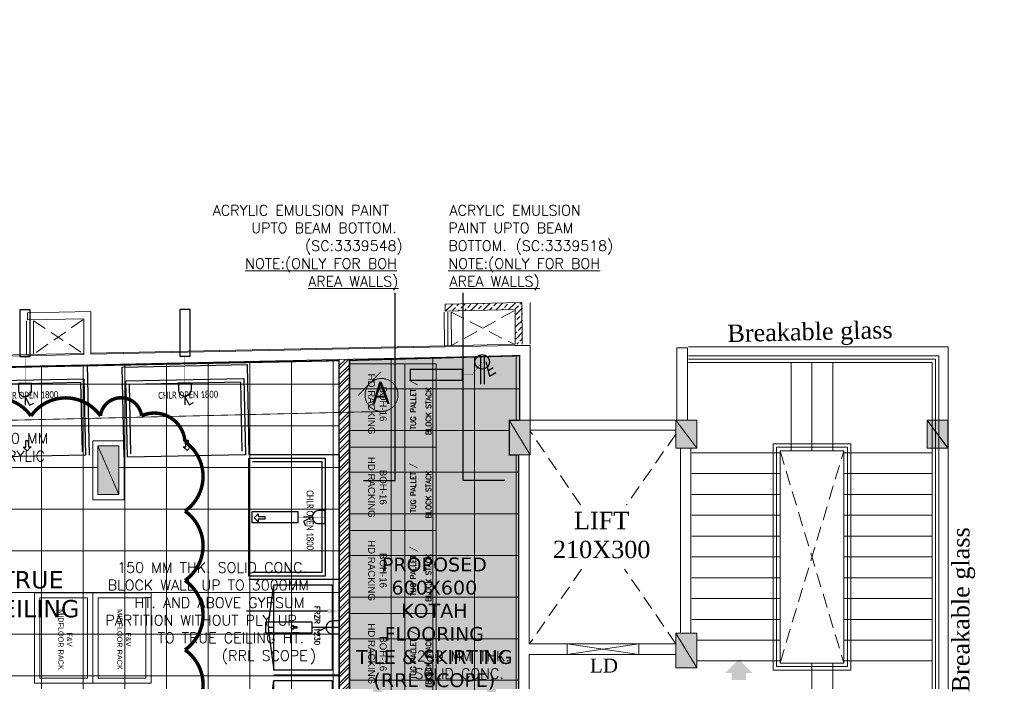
# Model space of a CAD drawing. Header units: millimetres. Extents: x 52937 to 262245, y 6619 to 63681.
# Tile 55 of 56: x 82171 to 96355, y 41223 to 50758. Entities that reach past the tile are written whole.
import ezdxf

# ---------------------------------------------------------------- set-up
doc = ezdxf.new("R2010")
doc.units = ezdxf.units.MM
for name, pattern in [('CONTINU', [0]), ('DASHED', [0.75, 0.5, -0.25]), ('HIDDENX2', [0.75, 0.5, -0.25])]:
    doc.linetypes.add(name, pattern=pattern)
for name, color, linetype, lineweight in [('AL_F-SLAT-WALL', 8, 'Continuous', 15), ('BAYS-RR', 8, 'Continuous', 0), ('COLUMN', 8, 'Continuous', 0), ('COUNTERS', 8, 'Continuous', 18), ('FLOORING-WITH-HATCH', 8, 'Continuous', 20), ('HATCH', 8, 'Continuous', 5), ('RAILING', 8, 'Continuous', 9), ('SECTIONS', 8, 'DASHED', 20), ('SHAFTS', 8, 'HIDDENX2', 5), ('STAIRCASE', 8, 'Continuous', 20), ('TEXT', 8, 'Continuous', 5), ('WALL-HATCH', 8, 'Continuous', 5), ('WALLS', 8, 'Continuous', 5)]:
    doc.layers.add(name, color=color, linetype=linetype, lineweight=lineweight)
for name, color, linetype in [('AREA', 8, 'Continuous'), ('ARROWS', 6, 'Continuous'), ('CLOUD-REVISIONS', 8, 'Continuous'), ('E-16A-RAW-POINT', 6, 'Continuous'), ('E-20A-SP-MCB', 6, 'Continuous'), ('E-P D B -01', 211, 'Continuous'), ('F-FREEZER', 211, 'Continuous')]:
    doc.layers.add(name, color=color, linetype=linetype)
doc.styles.add('ARIAL', font='romans.shx', dxfattribs={"width": 0.8})
doc.styles.add('Scale_50', font='simplex.shx', dxfattribs={"height": 75})
doc.styles.add('ST-2', font='arial.ttf', dxfattribs={"width": 0.8})
doc.styles.get("Standard").update_dxf_attribs({"font": 'arial.ttf'})
doc.styles.add('survey', font='times.ttf')
doc.styles.add('VERDANA', font='verdana.ttf')

# ---------------------------------------------------------------- blocks, each defined once
blk = doc.blocks.new('FROZEN-FREEZER-(1320)')
at = {"layer": 'F-FREEZER'}
for p, q in [((0, 940), (1380, 940)), ((0, 940), (0, 0)), ((1380, 940), (1380, 0)), ((676, -82), (75, 0)), ((704, -82), (1305, 0))]:
    blk.add_line(p, q, dxfattribs=at)
blk.add_lwpolyline([(75, 840), (1305, 840), (1305, 0), (75, 0)], close=True, dxfattribs=at)
blk.add_lwpolyline([(690, 245), (658, 276), (679, 276), (679, 329), (701, 329), (701, 276), (722, 276), (690, 245)], dxfattribs=at)
for centre, start, end in [((352, 14), 343.4567, 357.645), ((1027, 14), 182.355, 196.5433)]:
    blk.add_arc(centre, 338, start, end, dxfattribs=at)
at = {"layer": 'F-FREEZER', "insert": (380, 660), "char_height": 75, "width": 658.15, "attachment_point": 1, "style": 'Scale_50'}
blk.add_mtext('FRZR 1230', dxfattribs=at)
blk = doc.blocks.new('BOH-16-HD-RACKING')
blk.add_lwpolyline([(0, -800), (1200, -800), (1200, 0), (0, 0)], close=True)
at = {"insert": (578, -261), "char_height": 100, "width": 1200, "attachment_point": 2}
blk.add_mtext('BOH-16\\PHD RACKING', dxfattribs=at)
blk = doc.blocks.new('OPEN-CHILLER-1800')
at = {"layer": 'F-FREEZER'}
for p, q in [((100, 1050), (1700, 1050)), ((100, 50), (100, 1050)), ((1700, 1050), (1700, 50))]:
    blk.add_line(p, q, dxfattribs=at)
for points in [[(0, 0), (0, 1300), (1800, 1300), (1800, 0)], [(910, 77), (854, 134), (892, 134), (892, 227), (929, 227), (929, 134), (967, 134), (910, 77)]]:
    blk.add_lwpolyline(points, dxfattribs=at)
blk.add_lwpolyline([(50, 1100), (1750, 1100), (1750, 0), (50, 0)], close=True, dxfattribs=at)
at = {"layer": 'F-FREEZER', "insert": (513, 931), "char_height": 100, "width": 4738.17, "attachment_point": 1, "style": 'ST-2'}
blk.add_mtext('{\\fCalibri|b0|i0|c0|p34;CHLR OPEN 1800}', dxfattribs=at)
blk = doc.blocks.new('TUG-PALLETE - (1200 X 450)')
at = {"layer": 'BAYS-RR'}
blk.add_lwpolyline([(0, 0), (1200, 0), (1200, 450), (0, 450)], close=True, dxfattribs=at)
at = {"layer": 'BAYS-RR', "char_height": 75, "width": 1453.67, "attachment_point": 1, "style": 'Scale_50'}
for s, insert in [('\\pl75,t1125;TUG PALLET /', (179, 366)), ('\\pt1125;{\\Fsimplex.shx|c1;BLOCK STACK}', (174, 147))]:
    blk.add_mtext(s, dxfattribs=dict(at, insert=insert))
blk = doc.blocks.new('MID-FLOOR-RACK-(F & V)')
at = {"layer": 'BAYS-RR'}
for points in [[(98, -762), (1403, -762), (1403, 77), (98, 77)], [(173, -687), (1328, -687), (1328, 2), (173, 2)], [(98, -762), (1403, -762), (1403, -1602), (98, -1602)], [(173, -837), (1328, -837), (1328, -1527), (173, -1527)]]:
    blk.add_lwpolyline(points, close=True, dxfattribs=at)
at = {"layer": 'BAYS-RR', "char_height": 75, "attachment_point": 1}
for insert in [(286, -211), (286, -1059)]:
    blk.add_mtext_dynamic_manual_height_columns('\\pxqc;F&V \\PMIDFLOOR RACK', width=973.12, gutter_width=1500, heights=[0], dxfattribs=dict(at, insert=insert))
blk = doc.blocks.new('16A-RAW-POINT')
at = {"layer": 'E-16A-RAW-POINT', "color": 6, "flags": 128}
for points in [[(0.31, 0.14), (0.31, 3.34)], [(0.71, 0.14), (0.71, 3.34)], [(0.91, 0.92), (1.32, 2.46), (2.01, 2.06)], [(1.16, 1.86), (1.71, 1.54)]]:
    blk.add_lwpolyline(points, dxfattribs=at)
blk.add_lwpolyline([(-0.29, 0.92, 1), (1.31, 0.92, 1)], format="xyb", close=True, dxfattribs=at)
blk = doc.blocks.new('E-20A-SP-MCB')
at = {"layer": 'E-20A-SP-MCB'}
for p, q in [((0, 3), (1, 5)), ((0, 3), (0, 5)), ((1, 5), (2, 4.5))]:
    blk.add_line(p, q, dxfattribs=at)
blk.add_lwpolyline([(1.5, 0), (-1.5, 0), (-1.5, 1.5, -0.414214), (0, 3), (0, 3, -0.414214), (1.5, 1.5), (1.5, 0)], format="xyb", dxfattribs=at)

msp = doc.modelspace()

# ---------------------------------------------------------------- hatches: boundary and pattern name
at = {"layer": 'COLUMN'}
for points in [[(89223.6, 44984.6), (89523.6, 44984.6), (89523.6, 44484.6), (89223.6, 44484.6)], [(91623.6, 44984.6), (91923.6, 44984.6), (91923.6, 44584.6), (91623.6, 44584.6)], [(95243.3, 44984.6), (95543.3, 44984.6), (95543.3, 44584.6), (95243.3, 44584.6)], [(95243.3, 44984.6), (95543.3, 44984.6), (95543.3, 44584.6), (95243.3, 44584.6)], [(95243.6, 44984.6), (95543.6, 44984.6), (95543.6, 44584.6), (95243.6, 44584.6)], [(95243.6, 44984.6), (95543.6, 44984.6), (95543.6, 44584.6), (95243.6, 44584.6)], [(83598.7, 44614.6), (83298.7, 44614.6), (83298.7, 43914.6), (83598.7, 43914.6)], [(91623.6, 41914.8), (91923.6, 41914.8), (91923.6, 41414.8), (91623.6, 41414.8)]]:
    msp.add_hatch(color=256, dxfattribs=at).paths.add_polyline_path(points)
at = {"layer": 'FLOORING-WITH-HATCH', "linetype": 'CONTINU'}
h = msp.add_hatch(dxfattribs=at)
h.set_pattern_fill('_USER', color=8, scale=600, style=0, double=1, pattern_type=0)
h.set_pattern_definition([(0, (69884.6, 45503.13), (0, 600), []), (90, (69884.6, 45503.13), (-600, 4e-14), [])])
h.paths.add_polyline_path([(87198.6, 29439.8), (86998.8, 29439.8), (86998.8, 17940.4), (82273.8, 17940.4), (82273.6, 29739.8), (82843.6, 29739.8), (82843.6, 31169.8), (85103.6, 31169.8), (85103.6, 29739.8), (87198.6, 29739.8)], flags=16)
h.paths.add_polyline_path([(71848.6, 44614.6), (72148.6, 44614.6), (72148.6, 43914.6), (71848.6, 43914.6)], flags=16)
h.paths.add_polyline_path([(77548.7, 44615.1), (77848.7, 44615.1), (77848.7, 43915.1), (77548.7, 43915.1)], flags=16)
h.paths.add_polyline_path([(83298.7, 44614.6), (83598.7, 44614.6), (83598.7, 43914.6), (83298.7, 43914.6)], flags=16)
h.paths.add_polyline_path([(83298.7, 40665.4), (83598.7, 40665.4), (83598.7, 39965.4), (83298.7, 39965.4)], flags=16)
h.paths.add_polyline_path([(77548.7, 40665.4), (77848.7, 40665.4), (77848.7, 39965.4), (77548.7, 39965.4)], flags=16)
h.paths.add_polyline_path([(71848.6, 40664.8), (72148.6, 40664.8), (72148.6, 39949.8), (71848.6, 39949.8)], flags=16)
h.paths.add_polyline_path([(77848.7, 35465.4), (77848.7, 34765.4), (77548.7, 34765.4), (77548.7, 35465.4)], flags=16)
h.paths.add_polyline_path([(83298.7, 35465.4), (83598.7, 35465.4), (83598.7, 34965.4), (83298.7, 34965.4)], flags=16)
h.paths.add_polyline_path([(77898.6, 29739.8), (77898.6, 29439.8), (77298.6, 29439.8), (77298.6, 29739.8)], flags=16)
h.paths.add_polyline_path([(72148.6, 29439.8), (71848.6, 29439.8), (71848.6, 30039.8), (72148.6, 30039.8)], flags=17)
h.paths.add_polyline_path([(68798.7, 30139.8), (69098.7, 30139.8), (69098.7, 29439.8), (68798.7, 29439.8)], flags=16)
h.paths.add_polyline_path([(86998.6, 12490.4), (86998.6, 12190.4), (86258.6, 12190.4), (86258.6, 12490.4)], flags=16)
h.paths.add_polyline_path([(71848.6, 37485.9), (71848.6, 38385.9), (73348.6, 38385.9), (73348.6, 37485.9)], flags=16)
h.paths.add_polyline_path([(70878.6, 40179.8), (71848.6, 40179.8), (71848.6, 40664.8), (72148.6, 40664.8), (72148.6, 39949.8), (70878.6, 39954.7), (68248.8, 39964.8), (68248.4, 35415.8), (71548.6, 35416), (72448.6, 35360.9), (72148.6, 35360.9), (72148.6, 34865.4), (71848.6, 34865.4), (71848.6, 35214.8), (65167.2, 35214.8), (67766.7, 29589.6), (74943.8, 29589.6), (74943.8, 26014.8), (76373.6, 26014.8), (76373.6, 26164.8), (76877.5, 26164.8), (76873.6, 23664.8), (76823.6, 23664.8), (76823.6, 20520.3), (76873.6, 20520.3), (76873.6, 19920.3), (76823.6, 19920.3), (76823.6, 16651.8), (78576, 15414), (78635.5, 15498), (79043.6, 15209.1), (78986.7, 15128.8), (82255.2, 12815.3), (82314.1, 12898.4), (82640.6, 12667.3), (82582, 12584.5), (86437.3, 9861.3), (86493.1, 9940.1), (86819.5, 9709), (86766.6, 9634.1), (90398.8, 7063.1), (90422.8, 7097.1), (90708.6, 6895.2), (90708.6, 12429.7), (92958.6, 12429.7), (93254.1, 33285.6), (86771.8, 33285.2), (86771.8, 45844.8), (69885.3, 45503.5), (69885.8, 42889.8), (70878.6, 42889.8)])
h = msp.add_hatch(dxfattribs=at)
h.set_pattern_fill('_USER', color=8, scale=600, style=0, double=1, pattern_type=0)
h.set_pattern_definition([(0, (86921.8, 33436.43), (0, 600), []), (90, (86921.8, 33436.43), (-600, 4e-14), [])])
h.paths.add_polyline_path([(86998.7, 35465.4), (86998.7, 34665.4), (86998.9, 34665.4), (86998.5, 35465.4)], flags=16)
h.paths.add_polyline_path([(89903.6, 37014.8), (89903.6, 38764.8), (91653.6, 38764.8), (91653.6, 37014.8)], flags=16)
h.paths.add_polyline_path([(86921.8, 45848.2), (89373.5, 45915.9), (89373.6, 44984.6), (89223.6, 44984.6), (89223.6, 44484.6), (89358.7, 44484.6), (89358.7, 40264.8), (89273.6, 40264.8), (89273.6, 39964.8), (89903.6, 39964.8), (89904.5, 39985.6), (91654.5, 39985.6), (91653.6, 39985.4), (92161.1, 39985.4), (92161.1, 35235.4), (92161.1, 35235.4), (93511.1, 35235.4), (93506.4, 33435.6), (86921.8, 33436.4)])
h = msp.add_hatch(dxfattribs=at)
h.set_pattern_fill('AR-CONC', color=8, scale=75, style=0)
h.set_pattern_definition([(50, (86172.73, 33436.36), (537.945, -47.064), [56.25, -618.75]), (355, (86172.73, 33436.36), (-104.064, 564.144), [45, -495]), (100.4514, (86217.56, 33432.44), (433.882, 517.08), [47.805, -525.857]), (46.184, (86172.7, 33586.36), (800.43, -124.14), [84.375, -928.125]), (96.6356, (86239.4, 33576), (700.996, 730.59), [71.708, -788.785]), (351.184, (86172.7, 33586.4), (700.996, 730.59), [67.5, -742.5]), (21, (86247.73, 33548.86), (447.68, -301.964), [56.25, -618.75]), (326, (86247.73, 33548.86), (182.486, 543.863), [45, -495]), (71.4514, (86285.04, 33523.7), (630.167, 241.898), [47.805, -525.857]), (37.5, (86172.73, 33436.36), (9.12, 249.6704), [0, -489, 0, -502.5, 0, -496.875]), (7.5, (86172.73, 33436.36), (197.302, 295.809), [0, -286.5, 0, -477.75, 0, -189.375]), (327.5, (86005.48, 33436.36), (400.3668, -16.9162), [0, -187.5, 0, -585, 0, -776.25]), (317.5, (85930.48, 33436.36), (437.39, 75.079), [0, -243.75, 0, -388.5, 0, -551.25])])
h.paths.add_polyline_path([(86998.7, 35465.4), (86998.7, 34665.4), (86998.9, 34665.4), (86998.5, 35465.4)], flags=16)
h.paths.add_polyline_path([(89903.6, 37014.8), (89903.6, 38764.8), (91653.6, 38764.8), (91653.6, 37014.8)], flags=16)
h.paths.add_polyline_path([(86921.8, 45848.2), (89373.5, 45915.9), (89373.6, 44984.6), (89223.6, 44984.6), (89223.6, 44484.6), (89358.7, 44484.6), (89358.7, 40264.8), (89273.6, 40264.8), (89273.6, 39964.8), (89903.6, 39964.8), (89904.5, 39985.6), (91654.5, 39985.6), (91653.6, 39985.4), (92161.1, 39985.4), (92161.1, 35235.4), (92161.1, 35235.4), (93511.1, 35235.4), (93506.4, 33435.6), (86921.8, 33436.4)])
at = {"layer": 'HATCH'}
h = msp.add_hatch(dxfattribs=at)
h.set_pattern_fill('ANSI33', color=256, scale=500, style=0)
h.set_pattern_definition([(45, (-302758.48, 242214.8), (-88.388348, 88.388348), []), (45, (-302670.09, 242214.8), (-88.388348, 88.388348), [62.5, -31.25])])
h.paths.add_polyline_path([(88513.8, 46662.6), (88532.5, 46562.9), (88306.6, 46558.2), (88306.2, 46658.2), (88303.5, 46658.2), (88291.2, 46657.9), (88291.2, 46658.1), (88303.5, 46658.2)])
h.paths.add_polyline_path([(89414.1, 46681.5), (88501.4, 46662.2), (88503.5, 46562.2), (89314.4, 46579.4), (89316.2, 46079.3), (89416.2, 46081.4)])
msp.add_hatch(color=256, dxfattribs=at).paths.add_polyline_path([(92729.7, 41341.7), (92632.3, 41341.7), (92632.3, 41240.9), (92428.8, 41240.9), (92428.8, 41341.7), (92331.3, 41341.7), (92530.5, 41540.9)])
at = {"layer": 'SECTIONS'}
h = msp.add_hatch(color=256, dxfattribs=at)
h.paths.add_polyline_path([(87718.7, 45356.6), (87620.4, 45354.6, 0.1948993), (87549.9, 45518.4)])
h.paths.add_polyline_path([(87214.2, 45516.5), (87375.9, 45685.2), (87544.6, 45523.5, 0.40519)])
h.paths.add_polyline_path([(87047.4, 45342.4), (87209.1, 45511.2, 0.1948993), (87145.6, 45344.5)])
at = {"layer": 'WALL-HATCH'}
h = msp.add_hatch(dxfattribs=at)
h.set_pattern_fill('ANSI32', color=256, scale=10, angle=719.99391, style=0)
h.set_pattern_definition([(44.993906, (144211.12, -111767.01), (-67.344757, 67.359084), []), (44.993906, (144256.02, -111767.02), (-67.344757, 67.359084), [])])
h.paths.add_polyline_path([(86773.4, 45860.8), (86921.2, 45863.9), (86921.9, 38453.2), (86771.5, 38453.2)])

# ---------------------------------------------------------------- linework, layer by layer
at = {"layer": 'AREA', "const_width": 5}
msp.add_lwpolyline([(93483.3, 33435.5), (86918.3, 33435.6), (86924.3, 45865.6), (89373.5, 45915.9), (89373.6, 44984.6), (89223.6, 44984.6), (89228.6, 44484.6), (89358.7, 44484.6), (89359.5, 40264.8), (89273.6, 40264.8), (89273.6, 39964.8), (92198.2, 39985.4), (92161.1, 35235.4), (93511.1, 35235.4), (93483.3, 33275.8)], dxfattribs=at)
at = {"layer": 'ARROWS'}
for points in [[(87121.4, 44119), (87579.7, 44119), (87579.7, 46819.5)], [(89158.7, 44119), (88560.2, 44119), (88560.2, 46819.5)], [(86606, 42233.3), (85437.6, 42233.3)]]:
    msp.add_lwpolyline(points, dxfattribs=at)
for points in [[(87121.4, 44085.7), (86921.4, 44119), (87121.4, 44152.4)], [(89158.7, 44152.4), (89358.7, 44119), (89158.7, 44085.7)], [(86606, 42266.7), (86806, 42233.3), (86606, 42200)]]:
    msp.add_solid(points, dxfattribs=at)
at = {"layer": 'CLOUD-REVISIONS', "const_width": 50}
msp.add_lwpolyline([(73333.7, 45029.6, -0.5205671), (74333.7, 45031.4, -0.5205671), (75333.7, 45033.3, -0.5205671), (76333.7, 45035.1, -0.5205671), (77333.7, 45037, -0.5205671), (78333.7, 45038.8, -0.5205671), (79333.7, 45040.7, -0.5205671), (80333.7, 45042.5, -0.5205671), (81333.7, 45044.4, -0.5205671), (82333.7, 45046.2, -0.5205671), (83333.7, 45048, -0.8771121), (83927.2, 45049.9, -0.5205671), (84552.2, 44676.1, -0.5205671), (84552.2, 43676.1, -0.5205671), (84552.2, 42676.1, -0.5205671), (84552.2, 41676.1, -0.5205671), (84552.2, 40676.1, -0.5205671), (84552.2, 39676.1, -0.5205671), (84552.2, 38676.1, -0.5205671), (84552.2, 37676.1, -0.5205671), (84552.2, 36676.1, -0.5205671), (84552.2, 35676.1, -0.5205671), (84552.2, 34676.1, -0.5205671), (84552.2, 33676.1, -0.8816441)], format="xyb", dxfattribs=at)
at = {"layer": 'COLUMN'}
for p, q in [((89223.6, 44984.6), (89523.6, 44484.6)), ((91623.6, 44984.6), (91923.6, 44584.6)), ((95243.3, 44984.6), (95543.3, 44584.6)), ((95243.3, 44984.6), (95543.3, 44584.6)), ((95243.3, 44984.6), (95543.3, 44584.6)), ((95243.6, 44984.6), (95543.6, 44584.6)), ((95243.6, 44984.6), (95543.6, 44584.6)), ((95243.6, 44984.6), (95543.6, 44584.6)), ((83298.7, 44614.6), (83598.7, 43914.6)), ((91623.6, 41914.8), (91923.6, 41414.8))]:
    msp.add_line(p, q, dxfattribs=at)
for points in [[(89223.6, 44984.6), (89523.6, 44984.6), (89523.6, 44484.6), (89223.6, 44484.6)], [(91623.6, 44984.6), (91923.6, 44984.6), (91923.6, 44584.6), (91623.6, 44584.6)], [(95243.3, 44984.6), (95543.3, 44984.6), (95543.3, 44584.6), (95243.3, 44584.6)], [(95243.3, 44984.6), (95543.3, 44984.6), (95543.3, 44584.6), (95243.3, 44584.6)], [(95243.3, 44984.6), (95543.3, 44984.6), (95543.3, 44584.6), (95243.3, 44584.6)], [(95243.6, 44984.6), (95543.6, 44984.6), (95543.6, 44584.6), (95243.6, 44584.6)], [(95243.6, 44984.6), (95543.6, 44984.6), (95543.6, 44584.6), (95243.6, 44584.6)], [(95243.6, 44984.6), (95543.6, 44984.6), (95543.6, 44584.6), (95243.6, 44584.6)], [(95243.6, 44984.6), (95543.6, 44984.6), (95543.6, 44584.6), (95243.6, 44584.6)], [(83223.7, 44689.6), (83673.7, 44689.6), (83673.7, 43839.6), (83223.7, 43839.6)], [(83223.7, 44689.6), (83673.7, 44689.6), (83673.7, 43839.6), (83223.7, 43839.6)], [(83298.7, 43914.6), (83598.7, 43914.6), (83598.7, 44614.6), (83298.7, 44614.6)], [(83298.7, 44614.6), (83598.7, 44614.6), (83598.7, 43914.6), (83298.7, 43914.6)], [(83298.7, 44614.6), (83598.7, 44614.6), (83598.7, 43914.6), (83298.7, 43914.6)], [(91623.6, 41914.8), (91923.6, 41914.8), (91923.6, 41414.8), (91623.6, 41414.8)]]:
    msp.add_lwpolyline(points, close=True, dxfattribs=at)
at = {"layer": 'COUNTERS'}
for p, q in [((88287.2, 46543, 0), (88289, 46057.9, 0)), ((88337.2, 46543.2, 0), (88339, 46058.1, 0)), ((88387.2, 46543.4, 0), (88389, 46058.3, 0)), ((93023.7, 44645.4), (94143.7, 44645.4)), ((93023.7, 44645.4), (93023.7, 41385.4)), ((93073.7, 44595.4), (94093.7, 44595.4)), ((93073.7, 44595.4), (93073.7, 41435.4)), ((94093.7, 44595.4), (94093.7, 41435.4)), ((94143.7, 44645.4), (94143.7, 41385.4)), ((93073.7, 41435.4), (94093.7, 41435.4)), ((93023.7, 41385.4), (94143.7, 41385.4))]:
    msp.add_line(p, q, dxfattribs=at)
at = {"layer": 'E-P D B -01', "color": 2, "linetype": 'ByBlock', "extrusion": (-4.72426e-08, -1.94853e-08, 1), "elevation": 0}
msp.add_lwpolyline([(82323.1, 45904.9), (82323.1, 46578.1), (82172.1, 46578.1), (82172.1, 45904.9)], close=True, dxfattribs=at)
at = {"layer": 'E-P D B -01', "color": 1, "linetype": 'ByBlock', "extrusion": (-4.72426e-08, -1.94853e-08, 1), "elevation": 0}
msp.add_lwpolyline([(84626.5, 45910), (84626.5, 46579.5), (84475.6, 46579.5), (84475.6, 45910)], close=True, dxfattribs=at)
at = {"layer": 'E-P D B -01', "color": 2, "linetype": 'ByBlock', "const_width": 5, "elevation": 0}
msp.add_lwpolyline([(82247.6, 45514.7), (82247.6, 45904.9)], dxfattribs=at)
at = {"layer": 'E-P D B -01', "color": 1, "linetype": 'ByBlock', "const_width": 5}
for points in [[(84551.1, 45519.9), (84551.1, 45910)], [(86573.1, 43589.1), (86183, 43589.1)]]:
    msp.add_lwpolyline(points, dxfattribs=at)
at = {"layer": 'E-P D B -01', "color": 2, "linetype": 'ByBlock', "const_width": 5}
msp.add_lwpolyline([(88832.9, 45826.2), (88693.1, 45645.1), (88550.6, 45645.1)], dxfattribs=at)
at = {"layer": 'E-P D B -01', "color": 2, "linetype": 'ByBlock', "extrusion": (1.94853e-08, -4.72426e-08, 1), "elevation": 0}
for points in [[(88550.6, 45714.8), (87794.6, 45714.8), (87794.6, 45563.9), (88550.6, 45563.9)], [(86382.5, 42074.5), (85713, 42074.5), (85713, 41923.6), (86382.5, 41923.6)]]:
    msp.add_lwpolyline(points, close=True, dxfattribs=at)
at = {"layer": 'E-P D B -01', "color": 1, "linetype": 'ByBlock', "extrusion": (1.94853e-08, -4.72426e-08, 1), "elevation": 0}
msp.add_lwpolyline([(86183, 43664.6), (85513.5, 43664.6), (85513.5, 43513.6), (86183, 43513.6)], close=True, dxfattribs=at)
at = {"layer": 'E-P D B -01', "color": 2, "linetype": 'ByBlock'}
msp.add_lwpolyline([(86772.6, 41999.1), (86382.5, 41999.1)], dxfattribs=at)
at = {"layer": 'FLOORING-WITH-HATCH', "color": 8, "linetype": 'Continuous', "const_width": 20}
msp.add_lwpolyline([(69885.3, 45503.1), (86771.8, 45844.8), (86771.8, 33285.2)], dxfattribs=at)
msp.add_lwpolyline([(86921.8, 45848.2), (89373.5, 45915.9), (89373.6, 44984.6), (89223.6, 44984.6), (89223.6, 44484.6), (89358.7, 44484.6), (89358.7, 40264.8), (89273.6, 40264.8), (89273.6, 39964.8), (89903.6, 39964.8), (89904.5, 39985.6), (91654.5, 39985.6), (91653.6, 39985.4), (92161.1, 39985.4), (92161.1, 35235.4), (92161.1, 35235.4), (93511.1, 35235.4), (93506.4, 33435.6), (86921.8, 33436.4)], close=True, dxfattribs=at)
at = {"layer": 'HATCH', "ltscale": 2000}
for p, q in [((89523.7, 46080.1), (89523.7, 46684.2)), ((89523.9, 46079.5), (89523.9, 46684.2))]:
    msp.add_line(p, q, dxfattribs=at)
at = {"layer": 'HATCH'}
for p, q in [((82269.2, 45930.5, 0), (82267.4, 46416.2, 0)), ((82269.2, 45930.5, 0), (82267.4, 46416.2, 0)), ((82319.5, 45931.5, 0), (82317.8, 46417.2, 0)), ((82319.5, 45931.5, 0), (82317.8, 46417.2, 0)), ((82369.5, 45932.6, 0), (82367.8, 46418.3, 0)), ((82369.5, 45932.6, 0), (82367.8, 46418.3, 0)), ((95543.7, 46045.4), (91803.7, 46045.4)), ((95543.7, 46045.4), (91830.8, 46045.4)), ((95543.7, 46045.4), (95543.7, 39985.4)), ((95543.7, 46045.4), (95543.7, 39985.4)), ((95413.7, 45915.4), (91803.7, 45915.4)), ((95363.7, 45865.4), (91803.7, 45865.4)), ((95313.7, 45815.4), (91803.7, 45815.4)), ((95313.7, 40485.4), (95313.7, 45815.4)), ((95363.7, 45865.4), (95363.7, 40485.4)), ((95413.7, 45915.4), (95413.7, 40485.4)), ((91088.7, 41760.6), (90058.7, 41610.6)), ((90058.7, 41760.6), (91091.8, 41610.6)), ((91088.7, 41760.6), (90058.7, 41760.6)), ((91088.7, 41610.6), (90058.7, 41610.6))]:
    msp.add_line(p, q, dxfattribs=at)
at = {"layer": 'RAILING'}
for p, q in [((93123.7, 44545.4), (94043.7, 44545.4)), ((93123.7, 44545.4), (93123.7, 41485.4)), ((94043.7, 44545.4), (94043.7, 41485.4)), ((93123.7, 41485.4), (94043.7, 41485.4))]:
    msp.add_line(p, q, dxfattribs=at)
at = {"layer": 'SECTIONS'}
msp.add_line((87047.4, 45342.4, 0), (87375.9, 45685.2, 0), dxfattribs=at)
at = {"layer": 'SECTIONS', "ltscale": 0.02, "const_width": 12, "elevation": 0}
msp.add_lwpolyline([(87388, 45112.2), (69672.1, 44691)], dxfattribs=at)
at = {"layer": 'SECTIONS'}
msp.add_circle((87383, 45349.5, 0), 237.4, dxfattribs=at)
at = {"layer": 'SHAFTS', "ltscale": 410}
for p, q in [((88387.2, 46543.4, 0), (89293.7, 46079.5)), ((89291.9, 46564.3, 0), (88388.9, 46060.1, 0)), ((82367.8, 46418.3, 0), (83081.9, 45947.7, 0)), ((83080.2, 46433.4, 0), (82369.5, 45932.8, 0)), ((90251, 43764), (89523.7, 44825.6)), ((91623.6, 44784.6), (90911.4, 43764)), ((93123.7, 41485.4), (94043.7, 44545.4)), ((93123.7, 44545.4), (94043.7, 41485.4)), ((90264.9, 42837.6), (89523.7, 41775.6)), ((91623.6, 41760.6), (90885.7, 42837.6))]:
    msp.add_line(p, q, dxfattribs=at)
at = {"layer": 'STAIRCASE'}
for p, q in [((93283.7, 44545.4), (93283.7, 45815.4)), ((93583.7, 44545.4), (93583.7, 45815.4)), ((93883.7, 44545.4), (93883.7, 45815.4)), ((93123.7, 44515.4), (91853.7, 44515.4)), ((94043.7, 44515.4), (95313.7, 44515.4)), ((93123.7, 44215.4), (91853.7, 44215.4)), ((94043.7, 44215.4), (95313.7, 44215.4)), ((93123.7, 43915.4), (91853.7, 43915.4)), ((94043.7, 43915.4), (95313.7, 43915.4)), ((93123.7, 43615.4), (91853.7, 43615.4)), ((94043.7, 43615.4), (95313.7, 43615.4)), ((93123.7, 43315.4), (91853.7, 43315.4)), ((94043.7, 43315.4), (95313.7, 43315.4)), ((93123.7, 43015.4), (91853.7, 43015.4)), ((94043.7, 43015.4), (95313.7, 43015.4)), ((93123.7, 42715.4), (91853.7, 42715.4)), ((94043.7, 42715.4), (95313.7, 42715.4)), ((93123.7, 42415.4), (91853.7, 42415.4)), ((94043.7, 42415.4), (95313.7, 42415.4)), ((93123.7, 42115.4), (91853.7, 42115.4)), ((94043.7, 42115.4), (95313.7, 42115.4)), ((93123.7, 41815.4), (91923.6, 41815.4)), ((94043.7, 41815.4), (95313.7, 41815.4)), ((93123.7, 41515.4), (91923.6, 41515.4)), ((93583.7, 41485.4), (93583.7, 40150.4)), ((93883.7, 41485.4), (93883.7, 40150.4)), ((94043.7, 41515.4), (95313.7, 41515.4))]:
    msp.add_line(p, q, dxfattribs=at)
at = {"layer": 'WALLS'}
for p, q in [((89406.5, 46681.7, 0), (88301.8, 46658.4, 0)), ((89408.6, 46079.6), (89406.5, 46681.7, 0)), ((83194.8, 46550.8, 0), (82282, 46531.5, 0)), ((83194.8, 46550.8, 0), (82282, 46531.5, 0)), ((82282.4, 46431.5, 0), (82282, 46531.5, 0)), ((82282.4, 46431.5, 0), (82282, 46531.5, 0)), ((83194.3, 45935.1, 0), (83194.8, 46550.8, 0)), ((88302.2, 46558.3, 0), (88301.8, 46658.4, 0)), ((89306.8, 46579.6, 0), (88302.2, 46558.3, 0)), ((89308.6, 46079.3), (89306.8, 46579.6, 0)), ((83095.1, 46448.7, 0), (82282.4, 46431.5, 0)), ((83095.1, 46448.7, 0), (82282.4, 46431.5, 0)), ((83096.9, 45933, 0), (83095.1, 46448.7, 0)), ((83196.6, 45950.1, 0), (88304, 46058.3, 0)), ((83196.9, 45935.1, 0), (88304.3, 46043.3, 0)), ((89308.4, 46079.5), (88304, 46058.3, 0)), ((89308.7, 46064.5), (88304.3, 46043.3, 0)), ((89523.6, 46064.5), (89308.7, 46064.5)), ((89523.6, 46064.5), (89523.6, 44984.6)), ((91788.7, 46030.4), (91638.7, 46030.4)), ((91638.7, 46030.4), (91638.7, 44984.6)), ((91788.7, 46030.4), (91788.7, 44984.6)), ((77046.8, 45819.9, 0), (82283.9, 45930.5, 0)), ((77047.1, 45804.9, 0), (82284.2, 45915.5, 0)), ((83096.6, 45948, 0), (82283.9, 45930.8, 0)), ((83096.9, 45933, 0), (82284.2, 45915.8, 0)), ((88307.4, 45893.3, 0), (82284.7, 45765.8, 0)), ((89373.5, 45915.9, 0), (88308.5, 45893.3, 0)), ((89373.5, 45915.9, 0), (89373.5, 44984.6)), ((77046.8, 45654.6, 0), (82284.7, 45765.5, 0)), ((91638.7, 44984.6), (89523.6, 44984.6)), ((91623.7, 44840.6), (89523.7, 44840.6)), ((91688.7, 44584.6), (91688.7, 41914.8)), ((91838.7, 44584.6), (91838.7, 41914.8)), ((89358.7, 44484.6), (89358.7, 40264.8)), ((89508.7, 44484.6), (89508.7, 41760.6)), ((90058.7, 41760.6), (89508.7, 41760.6)), ((90058.7, 41760.6), (90058.7, 41610.6)), ((91623.7, 41760.6), (91088.7, 41760.6)), ((91088.7, 41760.6), (91088.7, 41610.6)), ((89508.7, 41610.6), (89508.7, 40264.8)), ((90058.7, 41610.6), (89508.7, 41610.6)), ((91623.7, 41610.6), (91088.7, 41610.6))]:
    msp.add_line(p, q, dxfattribs=at)
msp.add_lwpolyline([(86773.4, 45860.8), (86921.2, 45863.9), (86921.9, 38453.2), (86771.5, 38453.2)], close=True, dxfattribs=at)

# ---------------------------------------------------------------- block references
at = {"layer": 'AL_F-SLAT-WALL', "ltscale": 2}
for p, rotation in [((81370.3, 44445.7, 0), 1.224906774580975), ((83673.7, 44450.9), 1.224906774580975), ((85473.3, 44489.4), 269.9871670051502)]:
    msp.add_blockref('OPEN-CHILLER-1800', p, dxfattribs=dict(at, rotation=rotation))
at = {"layer": 'AL_F-SLAT-WALL', "extrusion": (0, 0, -1), "xscale": -1.000017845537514, "yscale": 1.000017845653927, "zscale": -1.000017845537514, "rotation": 90.02167808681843}
for p in [(-85832.9, 42689.4), (-85832.4, 41309.4)]:
    msp.add_blockref('FROZEN-FREEZER-(1320)', p, dxfattribs=at)
at = {"layer": 'AL_F-SLAT-WALL', "rotation": 270}
msp.add_blockref('MID-FLOOR-RACK-(F & V)', (83986.2, 42598.1), dxfattribs=at)
at = {"layer": 'BAYS-RR'}
for name, p, rotation in [('TUG-PALLETE - (1200 X 450)', (88168.1, 44597.7), 89.99999999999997), ('TUG-PALLETE - (1200 X 450)', (88168.1, 43397.7), 89.99999999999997), ('TUG-PALLETE - (1200 X 450)', (88168.1, 42197.7), 89.99999999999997), ('TUG-PALLETE - (1200 X 450)', (88168.4, 40997.7), 89.99999999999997), ('TUG-PALLETE - (1200 X 450)', (88168.4, 39797.7), 89.99999999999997), ('BOH-16-HD-RACKING', (87718.1, 45797.7), 270), ('BOH-16-HD-RACKING', (87718.4, 44597.7), 270), ('BOH-16-HD-RACKING', (87718.1, 43397.7), 270), ('BOH-16-HD-RACKING', (87718.4, 42197.7), 270)]:
    msp.add_blockref(name, p, dxfattribs=dict(at, rotation=rotation))
at = {"layer": 'E-16A-RAW-POINT', "xscale": -131.7775735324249, "yscale": 131.7775735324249, "zscale": 131.7775735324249, "rotation": 180}
msp.add_blockref('16A-RAW-POINT', (88766.1, 45946.9), dxfattribs=at)
at = {"layer": 'E-20A-SP-MCB', "color": 7, "xscale": -62.5, "yscale": 62.5, "zscale": 62.5}
for p, rotation in [((82247.6, 45514.7, 0), 180), ((84551.1, 45519.9, 0), 180), ((86573.1, 43589.1, 0), 90), ((86772.6, 41999.1, 0), 90)]:
    msp.add_blockref('E-20A-SP-MCB', p, dxfattribs=dict(at, rotation=rotation))

# ---------------------------------------------------------------- texts
at = {"layer": 'SECTIONS', "style": 'ARIAL'}
msp.add_text('A', height=318.5, rotation=1.213, dxfattribs=at).set_placement((87253, 45215.7, 0))
at = {"layer": 'TEXT', "style": 'ARIAL'}
for s, p in [('ACRYLIC EMULSION PAINT', (84952.9, 47934.9)), ('ACRYLIC EMULSION', (88363, 47934.9)), ('UPTO BEAM BOTTOM.', (85507, 47681.8)), ('PAINT UPTO BEAM', (88345.4, 47681.8)), ('(SC:3339548)', (86281.6, 47425)), ('BOTTOM.', (88345.4, 47425)), ('(SC:3339518)', (89314.8, 47425)), ('%%UNOTE:(ONLY FOR BOH', (85419.3, 47168.3)), ('%%UNOTE:(ONLY FOR BOH', (88345.4, 47168.3)), ('%%UAREA WALLS)', (86328, 46911.5)), ('%%UAREA WALLS)', (88363, 46911.5)), ('PROPOSED OIL PAINT UP TO 1200 MM', (78701.6, 44648.7)), (' & ABOVE ACRYLIC', (80632.7, 44392)), ('150 MM THK. SOLID CONC.', (83576.7, 42787.1)), ('BLOCK WALL UP TO 3000MM', (83439, 42534)), ('HT. AND ABOVE GYPSUM', (83824.1, 42280.8)), ('PARTITION WITHOUT PLY UP', (83406.6, 42027.7)), ('TO TRUE CEILING HT.', (84158.5, 41774.6)), ('(', (85081, 41517.8)), ('RRL SCOPE', (85174.6, 41517.8)), (')', (86351.3, 41517.8)), ('200 MM THK.', (87889.7, 41512)), ('SOLID CONC.', (87859.7, 41258.9))]:
    msp.add_text(s, height=150, rotation=360, dxfattribs=at).set_placement(p)
at = {"layer": 'TEXT', "char_height": 250, "width": 2475.225, "attachment_point": 2, "style": 'survey'}
for insert, rotation in [((93551.5, 46389.4), 1.36065), ((95602.7, 42252.7), 90)]:
    msp.add_mtext('Breakable glass', dxfattribs=dict(at, insert=insert, rotation=rotation))
at = {"layer": 'TEXT', "style": 'survey'}
for s, insert, char_height, width, attachment_point in [('LIFT\\P210X300', (90554.7, 43665.2), 250, 7652.765, 2), ('LD', (90588.1, 41348.7), 200, 1804.979, 8)]:
    msp.add_mtext(s, dxfattribs=dict(at, insert=insert, char_height=char_height, width=width, attachment_point=attachment_point))
at = {"layer": 'TEXT', "color": 8, "insert": (88144.2, 43006.5), "char_height": 200, "width": 2261.31, "attachment_point": 2, "style": 'VERDANA'}
msp.add_mtext('\\pxqc;{\\C0;PROPOSED 600X600 \\PKOTAH FLOORING \\PTILE & SKIRTING\\P(\\C1;RRL SCOPE\\C0;) }', dxfattribs=at)
at = {"layer": 'TEXT', "color": 8, "insert": (82345.9, 42811.2), "char_height": 250, "width": 1440.21, "attachment_point": 2, "rotation": 0.00211, "style": 'VERDANA'}
msp.add_mtext('\\pxqc;{\\C0;TRUE \\PCEILING}', dxfattribs=at)

doc.saveas('drawing.dxf')
